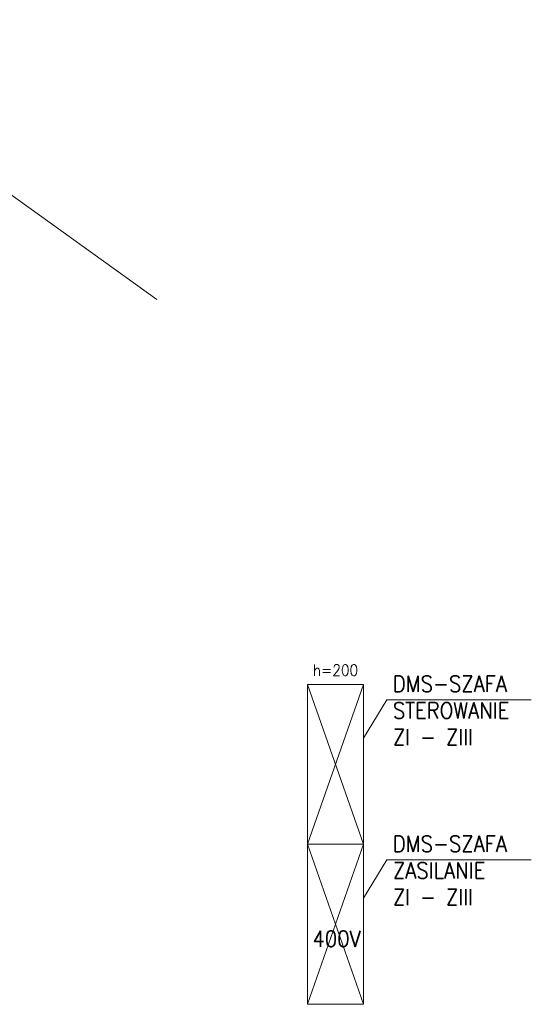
# Model space of a CAD drawing. Extents: x 14625 to 30785, y 7697 to 50667.
# Tile 2 of 42: x 15826 to 16150, y 8851 to 9467. Entities that reach past the tile are written whole.
import ezdxf

# ---------------------------------------------------------------- set-up
doc = ezdxf.new("R2010")
doc.units = 0
doc.linetypes.add('CONTINOUS', pattern=[0])
doc.layers.add('a MECH DMS opisy', color=230, linetype='Continuous', lineweight=13)
doc.layers.add('a MECH szafy', color=210, linetype='CONTINOUS', lineweight=20)
doc.styles.get("Standard").update_dxf_attribs({"font": 'romans.shx', "width": 0.9})

# ---------------------------------------------------------------- blocks, each defined once
blk = doc.blocks.new('MECH zasilanie_sterowanie POZIOM -3')
at = {"layer": 'a MECH szafy', "linetype": 'Continuous'}
for points in [[(-25, 125), (10, 125), (10, 225), (-25, 225)], [(-25, 25), (10, 25), (10, 125), (-25, 125)]]:
    blk.add_lwpolyline(points, close=True, dxfattribs=at)
for points in [[(-25, 225), (10, 225), (-25, 125), (10, 125), (-25, 225)], [(10, 191.4), (24.51, 215.22), (114.72, 215.22)], [(-25, 125), (10, 125), (-25, 25), (10, 25), (-25, 125)], [(10, 91.4), (24.51, 115.22), (114.72, 115.22)]]:
    blk.add_lwpolyline(points, dxfattribs=at)
at = {"layer": 'a MECH szafy', "linetype": 'Continuous', "attachment_point": 1}
for s, insert, char_height in [('h=200', (-21.71, 237.36, 5), 7), ('DMS-SZAFA\\PSTEROWANIE\\PZI - ZIII', (28.26, 230.34, 5), 10), ('DMS-SZAFA\\PZASILANIE\\PZI - ZIII', (28.26, 130.34, 5), 10), ('400V', (-21.94, 70.97), 10)]:
    blk.add_mtext_dynamic_manual_height_columns(s, width=167.7026, gutter_width=1, heights=[0], dxfattribs=dict(at, insert=insert, char_height=char_height))

msp = doc.modelspace()

# ---------------------------------------------------------------- linework, layer by layer
at = {"layer": 'a MECH DMS opisy', "linetype": 'Continuous'}
msp.add_lwpolyline([(15512.39, 9411.65), (15744.53, 9411.65), (15911.37, 9291.78)], dxfattribs=at)

# ---------------------------------------------------------------- block references
at = {"layer": 'a MECH szafy', "linetype": 'Continuous'}
msp.add_blockref('MECH zasilanie_sterowanie POZIOM -3', (16030.55, 8826.25), dxfattribs=at)

doc.saveas('drawing.dxf')
